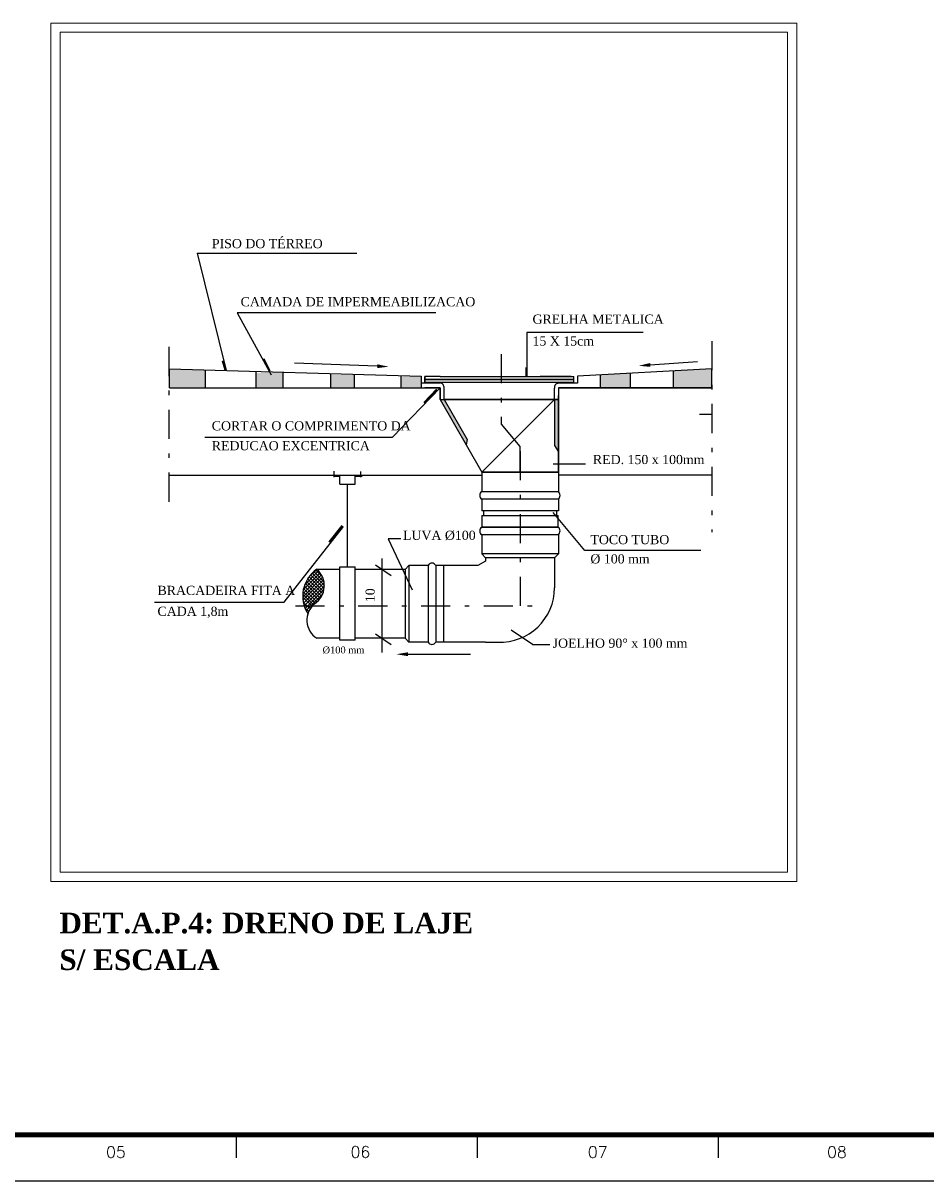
# Model space of a CAD drawing. Header units: millimetres. Extents: x -2955 to 33530, y 0 to 13523.
# Tile 4 of 10: x 28 to 48, y 0 to 25. Entities that reach past the tile are written whole.
import ezdxf

# ---------------------------------------------------------------- set-up
doc = ezdxf.new("R2010")
doc.units = ezdxf.units.MM
doc.header["$MEASUREMENT"] = 0
doc.linetypes.add('DASHDOT', pattern=[25.4, 12.7, -6.35, 0, -6.35])
for name, color, linetype in [('DR', 9, 'Continuous'), ('DR_COMENTARIOS', 3, 'Continuous'), ('DR_CONEXAO', 4, 'Continuous'), ('MARGEM', 4, 'Continuous'), ('Textos', 7, 'Continuous')]:
    doc.layers.add(name, color=color, linetype=linetype)
doc.layers.add('Nível 1', color=7, linetype='Continuous', lineweight=5)
doc.styles.add('ROMANS', font='ROMANS')
doc.styles.add('TimesNewRoman', font='times.ttf')
doc.styles.add('TimesNewRomanN', font='timesbd.ttf')

msp = doc.modelspace()

# ---------------------------------------------------------------- hatches: boundary and pattern name
at = {"layer": 'DR', "linetype": 'Continuous'}
for points in [[(31.663986, 17.648443), (31.663986, 17.229443), (32.436986, 17.229443), (32.436986, 17.624443), (31.663986, 17.648443)], [(33.541986, 17.553443), (33.543986, 17.229443), (34.132986, 17.229443), (34.124986, 17.568443), (33.541986, 17.553443)], [(35.161986, 17.512443), (35.172986, 17.229443), (35.692986, 17.229443), (35.675986, 17.512443), (35.161986, 17.512443)], [(36.702986, 17.469443), (36.708986, 17.229443), (37.148986, 17.229443), (37.148986, 17.482443), (36.702986, 17.469443)], [(41.059986, 17.512443), (41.059986, 17.229443), (41.713986, 17.229443), (41.713986, 17.548443), (41.059986, 17.512443)], [(42.645986, 17.600443), (42.645986, 17.229443), (43.490986, 17.229443), (43.490986, 17.648443), (42.645986, 17.600443)], [(37.567986, 16.978443), (38.131986, 15.988443), (38.155986, 16.106443), (37.651986, 16.978443), (37.567986, 16.978443)], [(40.060986, 16.978443), (40.060986, 15.974443), (40.144986, 15.838443), (40.144986, 16.978443), (40.060986, 16.978443)]]:
    msp.add_hatch(color=256, dxfattribs=at).paths.add_polyline_path(points)
at = {"layer": 'DR_COMENTARIOS', "linetype": 'Continuous'}
for points in [[(36.194986, 17.744443), (36.191986, 17.661443), (36.443986, 17.693443), (36.194986, 17.744443)], [(42.153986, 17.689443), (42.146986, 17.772443), (41.899986, 17.712443), (42.153986, 17.689443)], [(36.862986, 11.381443), (36.862986, 11.465443), (36.611986, 11.423443), (36.862986, 11.381443)]]:
    msp.add_hatch(color=256, dxfattribs=at).paths.add_polyline_path(points)

# ---------------------------------------------------------------- linework, layer by layer
at = {"linetype": 'DASHDOT', "ltscale": 0.05}
for p, q in [((43.494986, 18.249443), (43.494986, 14.082443)), ((31.645986, 18.124443), (31.645986, 14.709443)), ((38.898986, 16.437443), (39.308986, 15.950443)), ((39.308986, 15.389443), (39.308986, 15.950443)), ((39.308986, 15.850443), (39.308986, 12.231443)), ((34.409986, 12.481443), (39.750986, 12.481443))]:
    msp.add_line(p, q, dxfattribs=at)
at = {"color": 7, "linetype": 'DASHDOT', "ltscale": 0.05}
msp.add_line((38.898986, 17.967443), (38.898986, 16.437443), dxfattribs=at)
at = {"color": 3}
for p, q in [((42.645986, 17.600443), (42.645986, 17.229443)), ((43.490986, 17.229443), (43.490986, 17.648443)), ((31.713986, 17.229443), (37.567986, 17.229443)), ((37.567986, 17.229443), (37.567986, 16.978443)), ((37.567986, 17.229443), (37.567986, 16.978443)), ((40.060986, 16.978443), (40.060986, 17.224443)), ((40.563986, 17.330443), (40.144986, 17.330443)), ((40.144986, 17.229443), (40.479986, 17.229443)), ((40.144986, 17.229443), (40.144986, 16.700443)), ((37.651986, 16.978443), (40.144986, 16.978443))]:
    msp.add_line(p, q, dxfattribs=at)
for p, q in [((36.295986, 13.510443), (36.295986, 11.458443)), ((34.568986, 12.742443), (34.977986, 13.152443)), ((34.579986, 12.828443), (34.947986, 13.196443)), ((34.607986, 12.932443), (34.913986, 13.238443)), ((34.681986, 13.078443), (34.877986, 13.274443)), ((35.033986, 12.853443), (34.735986, 13.152443)), ((35.039986, 12.922443), (34.771986, 13.190443)), ((35.031986, 13.004443), (34.811986, 13.224443)), ((34.997986, 13.113443), (34.852986, 13.257443)), ((36.158986, 13.369443), (36.495986, 13.137443)), ((34.568986, 12.669443), (35.000986, 13.101443)), ((34.573986, 12.600443), (35.019986, 13.048443)), ((34.584986, 12.538443), (35.033986, 12.986443)), ((34.599986, 12.479443), (35.039986, 12.917443)), ((34.916986, 12.602443), (34.601986, 12.914443)), ((34.949986, 12.644443), (34.624986, 12.968443)), ((34.977986, 12.689443), (34.645986, 13.017443)), ((35.003986, 12.738443), (34.673986, 13.065443)), ((35.019986, 12.792443), (34.704986, 13.109443)), ((34.835986, 12.533443), (34.573986, 12.794443)), ((34.877986, 12.566443), (34.584986, 12.858443)), ((34.620986, 12.423443), (35.031986, 12.837443)), ((34.643986, 12.374443), (34.997986, 12.730443)), ((36.158986, 11.866443), (36.495986, 11.634443))]:
    msp.add_line(p, q)
at = {"color": 4}
msp.add_line((38.390986, 13.361443), (37.468986, 13.361443), dxfattribs=at)
at = {"layer": 'DR'}
for p, q in [((31.663986, 17.648443), (37.148986, 17.482443)), ((31.663986, 17.229443), (31.663986, 17.648443)), ((32.436986, 17.624443), (32.436986, 17.229443)), ((33.543986, 17.589443), (33.543986, 17.221443)), ((34.132986, 17.560443), (34.132986, 17.221443)), ((35.172986, 17.532443), (35.172986, 17.221443)), ((35.692986, 17.518443), (35.692986, 17.221443)), ((36.708986, 17.490443), (36.708986, 17.221443)), ((37.148986, 17.482443), (37.148986, 17.340443)), ((37.232986, 17.354443), (37.232986, 17.480443)), ((37.323986, 17.480443), (37.232986, 17.480443)), ((37.232986, 17.480443), (37.232986, 17.354443)), ((37.232986, 17.418443), (40.479986, 17.418443)), ((37.567986, 17.480443), (37.323986, 17.480443)), ((37.567986, 17.480443), (40.424986, 17.480443)), ((40.424986, 17.480443), (39.747986, 17.480443)), ((40.424986, 17.480443), (40.479986, 17.480443)), ((40.479986, 17.354443), (40.479986, 17.480443)), ((43.490986, 17.648443), (40.563986, 17.485443)), ((40.563986, 17.485443), (40.563986, 17.330443)), ((41.059986, 17.512443), (41.059986, 17.229443)), ((41.713986, 17.548443), (41.713986, 17.229443)), ((31.663986, 17.229443), (37.567986, 17.229443)), ((37.148986, 17.340443), (37.148986, 17.221443)), ((37.148986, 17.340443), (37.566986, 17.340443)), ((37.232986, 17.410443), (40.479986, 17.410443)), ((37.232986, 17.354443), (40.479986, 17.354443)), ((37.567986, 17.229443), (37.232986, 17.229443)), ((37.567986, 16.978443), (37.567986, 17.229443)), ((37.651986, 17.022443), (37.651986, 17.226443)), ((43.490986, 17.229443), (40.144986, 17.229443)), ((40.144986, 17.229443), (43.505986, 17.229443)), ((37.567986, 16.978443), (37.662986, 16.978443)), ((37.651986, 16.978443), (37.651986, 17.022443)), ((37.651986, 16.978443), (38.155986, 16.106443)), ((40.060986, 16.978443), (40.060986, 15.974443)), ((40.144986, 16.978443), (40.060986, 16.978443)), ((43.225986, 16.657443), (43.494986, 16.657443)), ((38.155986, 16.106443), (38.131986, 15.988443)), ((40.060986, 15.974443), (40.144986, 15.838443)), ((31.645986, 15.329443), (32.788986, 15.329443)), ((32.788986, 15.329443), (38.472986, 15.329443)), ((43.494986, 15.329443), (40.144986, 15.329443))]:
    msp.add_line(p, q, dxfattribs=at)
for centre, radius, start, end in [((37.552986, 17.241443), 0.099126, 351.3283604, 82.1324725), ((40.144986, 17.245443), 0.085595, 90, 194.32066)]:
    msp.add_arc(centre, radius, start, end, dxfattribs=at)
at = {"layer": 'DR_COMENTARIOS', "color": 7}
for p, q in [((32.261986, 20.167443), (35.748986, 20.167443)), ((32.261986, 20.167443), (32.896986, 17.611443)), ((37.470986, 18.867443), (33.137986, 18.867443)), ((33.137986, 18.867443), (33.881986, 17.512443)), ((39.454986, 18.436443), (39.454986, 17.488443)), ((41.991986, 18.436443), (39.454986, 18.436443)), ((36.192986, 17.703443), (34.384986, 17.769443)), ((42.149986, 17.731443), (43.182986, 17.808443)), ((36.527986, 16.158443), (37.567986, 17.229443)), ((32.428986, 16.158443), (36.527986, 16.158443)), ((40.738986, 15.570443), (40.027986, 15.570443)), ((40.718986, 13.682443), (40.028986, 14.513443)), ((34.161986, 12.558443), (35.460986, 14.206443)), ((36.434986, 13.938443), (36.955986, 12.830443)), ((36.706986, 13.938443), (36.434986, 13.938443)), ((43.254986, 13.682443), (40.718986, 13.682443)), ((31.333986, 12.558443), (34.161986, 12.558443)), ((39.582986, 11.633443), (39.111986, 11.947443)), ((39.582986, 11.633443), (39.955986, 11.633443)), ((36.862986, 11.423443), (38.226986, 11.423443))]:
    msp.add_line(p, q, dxfattribs=at)
at = {"layer": 'DR_COMENTARIOS'}
for p, q in [((35.255986, 15.282443), (35.255986, 15.413443)), ((35.832986, 15.281443), (35.832986, 15.409443)), ((35.236986, 15.306443), (35.377986, 15.306443)), ((35.377986, 15.129443), (35.377986, 15.306443)), ((35.711986, 15.129443), (35.711986, 15.304443)), ((35.711986, 15.304443), (35.864986, 15.304443)), ((35.377986, 15.129443), (35.711986, 15.129443)), ((35.544986, 13.326443), (35.544986, 15.129443)), ((35.377986, 13.326443), (35.711986, 13.326443)), ((35.377986, 11.730443), (35.377986, 13.326443)), ((35.711986, 11.730443), (35.711986, 13.326443)), ((35.711986, 11.730443), (35.377986, 11.730443))]:
    msp.add_line(p, q, dxfattribs=at)
for points in [[(32.813986, 17.823443), (32.869986, 17.621443)], [(32.821986, 17.825443), (32.879986, 17.624443)], [(32.832986, 17.819443), (32.889986, 17.617443)], [(33.847986, 17.597443), (33.712986, 17.857443)], [(33.860986, 17.603443), (33.724986, 17.863443)], [(39.431986, 17.675443), (39.431986, 17.485443)], [(39.442986, 17.675443), (39.442986, 17.485443)]]:
    msp.add_lwpolyline(points, dxfattribs=at)
at = {"layer": 'DR_COMENTARIOS', "color": 7}
for points in [[(37.207986, 16.914443), (37.484986, 17.204443)], [(37.212986, 16.909443), (37.488986, 17.198443)], [(37.220986, 16.893443), (37.498986, 17.182443)], [(35.147986, 13.874443), (35.429986, 14.229443)], [(35.153986, 13.865443), (35.437986, 14.221443)], [(35.164986, 13.853443), (35.447986, 14.208443)]]:
    msp.add_lwpolyline(points, dxfattribs=at)
at = {"layer": 'DR_CONEXAO'}
for p, q in [((37.567986, 16.978443), (38.472986, 15.389443)), ((40.144986, 16.978443), (37.651986, 16.978443)), ((40.060986, 16.978443), (38.472986, 15.389443)), ((40.144986, 15.389443), (40.144986, 17.062443)), ((40.144986, 16.700443), (40.144986, 15.389443)), ((38.472986, 15.389443), (40.144986, 15.389443)), ((40.144986, 15.389443), (38.472986, 15.389443)), ((40.144986, 15.389443), (38.472986, 15.389443)), ((38.472986, 15.389443), (38.472986, 14.972443)), ((40.144986, 15.389443), (40.144986, 14.972443)), ((38.472986, 14.972443), (40.143986, 14.972443)), ((38.472986, 14.802443), (38.472986, 14.552443)), ((40.144986, 14.802443), (38.472986, 14.802443)), ((40.144986, 14.802443), (40.144986, 14.552443)), ((40.144986, 14.552443), (38.472986, 14.552443)), ((38.472986, 14.448443), (38.472986, 14.197443)), ((38.472986, 14.448443), (40.140986, 14.448443)), ((38.512986, 14.552443), (38.512986, 14.448443)), ((40.108986, 14.448443), (40.112986, 14.552443)), ((40.140986, 14.197443), (40.140986, 14.448443)), ((38.472986, 14.197443), (40.140986, 14.197443)), ((38.472986, 14.196443), (40.143986, 14.196443)), ((38.472986, 14.028443), (38.472986, 13.609443)), ((40.144986, 14.028443), (38.472986, 14.028443)), ((40.144986, 14.028443), (40.144986, 13.609443)), ((38.555986, 13.449443), (38.390986, 13.361443)), ((38.472986, 13.609443), (38.555986, 13.525443)), ((40.144986, 13.609443), (38.472986, 13.609443)), ((38.555986, 13.525443), (38.555986, 13.449443)), ((40.060986, 13.525443), (38.555986, 13.525443)), ((40.060986, 13.525443), (40.040986, 13.525443)), ((40.144986, 13.609443), (40.060986, 13.525443)), ((40.060986, 13.525443), (40.060986, 12.870443)), ((35.377986, 13.274443), (34.875986, 13.274443)), ((36.799986, 13.274443), (35.711986, 13.274443)), ((36.882986, 13.361443), (36.799986, 13.274443)), ((36.799986, 13.274443), (36.799986, 11.771443)), ((37.300986, 13.361443), (36.882986, 13.361443)), ((36.882986, 13.361443), (36.882986, 13.277443)), ((36.882986, 13.361443), (36.882986, 13.277443)), ((36.882986, 13.361443), (36.882986, 13.277443)), ((36.882986, 13.361443), (36.882986, 13.277443)), ((36.882986, 13.361443), (36.882986, 11.683443)), ((37.300986, 13.361443), (37.300986, 11.687443)), ((37.468986, 13.361443), (37.468986, 11.687443)), ((37.635986, 13.361443), (37.635986, 11.687443)), ((34.567986, 12.668443), (34.772986, 12.470443)), ((34.568986, 12.732443), (34.801986, 12.503443)), ((34.731986, 12.417443), (34.584986, 12.537443)), ((34.620986, 12.425443), (34.697986, 12.357443)), ((35.377986, 11.771443), (34.875986, 11.771443)), ((36.799986, 11.771443), (35.711986, 11.771443)), ((36.882986, 11.687443), (36.799986, 11.771443)), ((37.300986, 11.687443), (36.882986, 11.687443)), ((38.555986, 11.687443), (37.468986, 11.687443)), ((38.555986, 11.687443), (38.828986, 11.687443))]:
    msp.add_line(p, q, dxfattribs=at)
at = {"layer": 'DR_CONEXAO', "color": 4}
for p, q in [((37.635986, 13.361443), (37.468986, 13.361443)), ((38.390986, 13.361443), (37.635986, 13.361443))]:
    msp.add_line(p, q, dxfattribs=at)
at = {"layer": 'DR_CONEXAO'}
for centre, radius, start, end in [((38.531986, 14.886443), 0.103352, 125.1243392, 234.8756608), ((40.064986, 14.886443), 0.116137, 313.3964473, 46.8123629), ((38.531986, 14.112443), 0.103352, 125.1243392, 234.8756608), ((40.064986, 14.112443), 0.116137, 313.3964473, 46.8123629), ((35.267986, 12.693443), 0.701046, 124.0020827, 213.3334124), ((34.568986, 12.918443), 0.470262, 302.9272707, 49.1543455), ((38.878986, 12.870443), 1.182839, 267.6059952, 360), ((35.127986, 12.166443), 0.468836, 130.3425633, 237.5495009), ((37.384986, 11.733443), 0.094752, 208.0407705, 331.9592295)]:
    msp.add_arc(centre, radius, start, end, dxfattribs=at)
at = {"layer": 'DR_CONEXAO', "color": 4}
msp.add_arc((37.384986, 13.313443), 0.095878, 29.2790933, 150.7209068, dxfattribs=at)
at = {"layer": 'MARGEM', "lineweight": 100}
msp.add_line((89.936559, 0.941921), (9.336559, 0.941925), dxfattribs=at)
at = {"layer": 'MARGEM', "color": 1}
for p, q in [((33.117809, 0.941924), (33.117809, 0.441924)), ((38.374059, 0.941924), (38.374059, 0.441924)), ((43.630309, 0.941923), (43.630309, 0.441923)), ((6.836559, -0.058075), (90.936559, -0.058079))]:
    msp.add_line(p, q, dxfattribs=at)
at = {"layer": 'Nível 1', "color": 7}
for p, q in [((29.075987, 25.18255), (45.343953, 25.18255)), ((29.075987, 6.46952), (29.075987, 25.18255)), ((45.343953, 25.18255), (45.343953, 6.46952)), ((29.275987, 24.98255), (45.143953, 24.98255)), ((29.275987, 6.66952), (29.275987, 24.98255)), ((45.143953, 24.98255), (45.143953, 6.66952)), ((45.143953, 6.66952), (29.275987, 6.66952)), ((45.343953, 6.46952), (29.075987, 6.46952))]:
    msp.add_line(p, q, dxfattribs=at)

# ---------------------------------------------------------------- texts
at = {"layer": 'DR_COMENTARIOS', "color": 7, "attachment_point": 7, "line_spacing_factor": 0.9, "style": 'TimesNewRoman'}
for s, insert, char_height, width in [('PISO DO TÉRREO', (32.585986, 20.273443), 0.2, 89.91817161), ('CAMADA DE IMPERMEABILIZACAO', (33.213986, 19.005443), 0.2, 173.41361668), ('GRELHA METALICA', (39.580986, 18.626443), 0.2, 96.34089816), ('15 X 15cm', (39.580986, 18.149443), 0.2, 57.80453889), ('CORTAR O COMPRIMENTO DA', (32.583986, 16.300443), 0.2, 147.72271051), ('REDUCAO EXCENTRICA', (32.583986, 15.866443), 0.2, 115.60907779), ('RED. 150 x 100mm', (40.898986, 15.564443), 0.2, 102.7636247), ('LUVA %%c100', (36.754986, 13.908443), 0.2, 57.80453889), ('TOCO TUBO', (40.843986, 13.819443), 0.2, 57.80453889), ('%%c 100 mm', (40.843986, 13.394443), 0.2, 51.38181235), ('BRACADEIRA FITA A ', (31.399986, 12.712443), 0.2, 115.60907779), ('CADA 1,8m', (31.399986, 12.213443), 0.2, 57.80453889), ('%%c100 mm', (35.000986, 11.435943), 0.15, 44.95908581), ('JOELHO 90%%d x 100 mm', (40.020986, 11.561443), 0.2, 122.03180433)]:
    msp.add_mtext(s, dxfattribs=dict(at, insert=insert, char_height=char_height, width=width))
at = {"layer": 'DR_COMENTARIOS', "color": 7, "insert": (36.141986, 12.558443), "char_height": 0.2, "width": 12.84545309, "attachment_point": 7, "rotation": 90.0002105, "line_spacing_factor": 0.9, "style": 'TimesNewRoman'}
msp.add_mtext('10', dxfattribs=at)
at = {"layer": 'MARGEM', "color": 1, "char_height": 0.25, "width": 49.02981569, "attachment_point": 8, "line_spacing_factor": 0.798, "style": 'ROMANS'}
for s, insert in [('05', (30.492312, 0.442874)), ('06', (35.825763, 0.445173)), ('07', (41.002184, 0.442873)), ('08', (46.221805, 0.442873))]:
    msp.add_mtext(s, dxfattribs=dict(at, insert=insert))
at = {"layer": 'Textos', "color": 5, "insert": (29.25962, 5.328391), "char_height": 0.45, "width": 208, "attachment_point": 7, "line_spacing_factor": 0.9, "style": 'TimesNewRomanN'}
msp.add_mtext('DET.A.P.4: DRENO DE LAJE', dxfattribs=at)
at = {"layer": 'Textos', "color": 3, "insert": (29.25962, 4.530613), "char_height": 0.45, "width": 78.4, "attachment_point": 7, "line_spacing_factor": 0.9, "style": 'TimesNewRomanN'}
msp.add_mtext('S/ ESCALA', dxfattribs=at)

doc.saveas('drawing.dxf')
